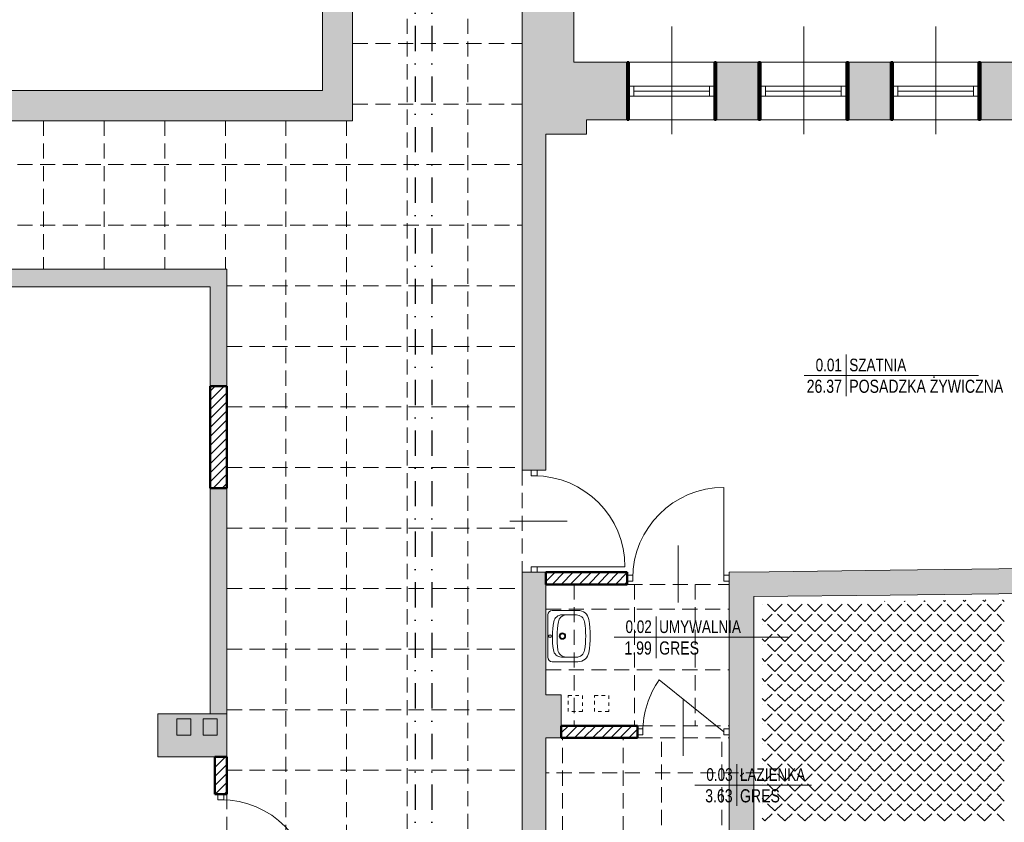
# Model space of a CAD drawing. Header units: millimetres. Extents: x -23540 to 53212, y -37964 to 41185.
# Tile 165 of 203: x 12027 to 13002, y -30398 to -29603. Entities that reach past the tile are written whole.
import ezdxf
from ezdxf.enums import TextEntityAlignment as Align

# ---------------------------------------------------------------- set-up
doc = ezdxf.new("R2010")
doc.units = ezdxf.units.MM
for name, pattern in [('0.5_0.5', [1, 0.5, -0.5]), ('DASHDOT', [1, 0.5, -0.25, 0, -0.25]), ('DASHEDX2', [1.5, 1, -0.5])]:
    doc.linetypes.add(name, pattern=pattern)
doc.layers.get('0').update_dxf_attribs({"lineweight": 18})
for name, color, linetype, lineweight in [('BA_met', 7, 'Continuous', 18), ('Cienka', 7, 'Continuous', 18), ('mm_klimatyzacja', 94, 'Continuous', 50), ('PG_PRZERYWANE_ŚREDNIE', 1, 'DASHEDX2', 18), ('PG_WIDOKOWE_CIENKIE', 1, 'Continuous', 18), ('PG_ŚCIANY_DZIAŁOWE', 3, 'Continuous', 18), ('PG_ŚCIANY_SŁUPY', 4, 'Continuous', 18), ('WYPOSAŻENIE GARAŻU', 253, 'Continuous', 5)]:
    doc.layers.add(name, color=color, linetype=linetype, lineweight=lineweight)
doc.styles.add('ROMANS', font='bikromsw.shx', dxfattribs={"width": 0.8})

# ---------------------------------------------------------------- blocks, each defined once
blk = doc.blocks.new('bikmet')
blk.add_line((0, 1.65), (0, -1.65))
at = {"style": 'ROMANS', "width": 0.8}
blk.add_attdef('NRPOM', text='', height=1, dxfattribs=at).set_placement((-0.333, 0.333), align=Align.RIGHT)
blk.add_attdef('NWAPOM', (0.25, 0.333), '', height=1, dxfattribs=at)
blk.add_attdef('RAREA', text='', height=1.042, dxfattribs=at).set_placement((-0.333, -0.333), align=Align.TOP_RIGHT)
blk.add_attdef('PODLOGA', text='', height=1.042, dxfattribs=at).set_placement((0.25, -0.333), align=Align.TOP_LEFT)
blk = doc.blocks.new('jamb')
blk.add_lwpolyline([(-0.5, -0.5), (-0.5, 0.5), (0.5, 0.5), (0.5, -0.5)], close=True)

msp = doc.modelspace()

# ---------------------------------------------------------------- hatches: boundary and pattern name
at = {"layer": 'PG_ŚCIANY_DZIAŁOWE', "true_color": 0x636466, "transparency": 33554610}
h = msp.add_hatch(color=251, dxfattribs=at)
h.dxf.hatch_style = 1
h.paths.add_polyline_path([(12356.37, -29334.46), (12388.37, -29334.46), (12388.37, -29286.46), (12356.37, -29286.46), (12356.37, -29242.46), (12524.37, -29242.46), (12524.37, -29257.21), (12575.37, -29257.21), (12575.37, -29212.46), (12326.37, -29212.46), (12326.37, -29673.46), (11235.87, -29673.46), (11235.87, -29703.46), (11327.87, -29703.46), (11327.87, -29717.46), (11370.87, -29717.46), (11370.87, -29703.46), (11926.87, -29703.46), (11926.87, -29717.46), (11970.87, -29717.46), (11970.87, -29703.46), (12356.37, -29703.46)])
h = msp.add_hatch(color=251, dxfattribs=at)
h.dxf.hatch_style = 1
h.paths.add_polyline_path([(12531.12, -30145.22), (12536.12, -30145.22), (12536.12, -30150.72), (12531.12, -30150.72)])
h.paths.add_polyline_path([(12524.37, -30049.72), (12547.87, -30049.72), (12547.87, -29716.72), (12587.87, -29716.72), (12587.87, -29702.72), (12628.37, -29702.72), (12628.37, -29645.46), (12575.37, -29645.46), (12575.37, -29516.46), (12524.37, -29516.46)])
h.paths.add_polyline_path([(12547.87, -30150.72), (12536.12, -30150.72), (12536.12, -30145.22), (12531.12, -30145.22), (12531.12, -30150.72), (12524.37, -30150.72), (12524.37, -31104.46), (12719.5, -31104.46), (12719.5, -31144.22), (12739.37, -31144.22), (12739.37, -31327.46), (13024.37, -31327.46), (13024.37, -31312.46), (12754.37, -31312.46), (12754.37, -31104.46), (13142.37, -31104.46), (13142.37, -31327.46), (13181.37, -31327.46), (13181.37, -31330.46), (13311.42, -31330.46), (13350.37, -31330.46), (13387.3, -31300.46), (13192.87, -31300.46), (13192.87, -31079.46), (12547.87, -31079.46), (12547.87, -30518.72), (12729.37, -30518.72), (12729.37, -30497.22), (12547.87, -30497.22), (12547.87, -30314.72), (12562.87, -30314.72), (12562.87, -30272.22), (12547.87, -30272.22)])
h = msp.add_hatch(color=251, dxfattribs=at)
h.dxf.hatch_style = 1
h.paths.add_polyline_path([(12758.37, -29645.46), (12716.37, -29645.46), (12716.37, -29702.72), (12758.37, -29702.72)])
h = msp.add_hatch(color=251, dxfattribs=at)
h.dxf.hatch_style = 1
h.paths.add_polyline_path([(12889.37, -29645.46), (12847.37, -29645.46), (12847.37, -29702.72), (12889.37, -29702.72)])
h = msp.add_hatch(color=251, dxfattribs=at)
h.dxf.hatch_style = 1
h.paths.add_polyline_path([(13018.87, -29645.46), (12978.37, -29645.46), (12978.37, -29702.72), (13018.87, -29702.72)])
h = msp.add_hatch(color=251, dxfattribs=at)
h.dxf.hatch_style = 1
h.paths.add_polyline_path([(11372.37, -29867.96), (12215.37, -29867.96), (12215.37, -29966.46), (12231.87, -29966.46), (12231.87, -29850.46), (11268.87, -29850.46), (11268.87, -29867.96), (11299.37, -29867.96), (11306.37, -30377.96), (11372.37, -30377.96)])
h = msp.add_hatch(color=251, dxfattribs=at)
h.dxf.hatch_style = 1
h.paths.add_polyline_path([(12231.87, -30067.46), (12215.37, -30067.46), (12215.37, -30175.46), (12215.37, -30290.96), (12231.87, -30290.96), (12231.87, -30170.46)])
h = msp.add_hatch(color=251, dxfattribs=at)
h.dxf.hatch_style = 1
h.paths.add_polyline_path([(13192.87, -30145.1), (13192.87, -30137.47), (13141.87, -30137.47), (13141.87, -30145.72), (12888.87, -30148.79), (12768.87, -30150.24), (12729.37, -30150.72), (12729.37, -30497.22), (12729.37, -30518.72), (12753.87, -30518.72), (12753.87, -30174.92), (12888.87, -30173.29), (13192.87, -30169.6)])
h = msp.add_hatch(color=251, dxfattribs=at)
h.dxf.hatch_style = 1
h.paths.add_polyline_path([(12231.87, -30290.96), (12215.37, -30290.96), (12163.37, -30290.96), (12163.37, -30316.46), (12163.37, -30333.46), (12211.87, -30333.46), (12219.87, -30333.46), (12231.87, -30333.46), (12231.87, -30321.46)])

# ---------------------------------------------------------------- linework, layer by layer
at = {"color": 251, "lineweight": 20, "true_color": 0x636466}
for p, q in [((12326.37, -29212.46), (12326.37, -29673.46)), ((12356.37, -29334.46), (12356.37, -29703.46)), ((12524.37, -29516.46), (12524.37, -30049.72)), ((12575.37, -29645.46), (12575.37, -29516.46)), ((12672.59, -29610.07), (12672.59, -29716.88)), ((12803.09, -29610.07), (12803.09, -29716.88)), ((12934.09, -29610.07), (12934.09, -29716.88)), ((12628.37, -29702.72), (12628.37, -29645.46)), ((12716.37, -29702.72), (12716.37, -29645.46)), ((12758.37, -29702.72), (12758.37, -29645.46)), ((12847.37, -29702.72), (12847.37, -29645.46)), ((12889.37, -29702.72), (12889.37, -29645.46)), ((12978.37, -29702.72), (12978.37, -29645.46)), ((11235.87, -29673.46), (12326.37, -29673.46)), ((13115.87, -29702.72), (12587.87, -29702.72)), ((12587.87, -29716.72), (12587.87, -29702.72)), ((12356.37, -29703.46), (11970.87, -29703.46)), ((12547.87, -29716.72), (12587.87, -29716.72)), ((12524.37, -30150.72), (12524.37, -31104.46)), ((12768.87, -30150.24), (12729.37, -30150.72)), ((12768.87, -30150.24), (12888.87, -30148.79)), ((13141.87, -30145.72), (12888.87, -30148.79)), ((13192.87, -30169.6), (12888.87, -30173.29)), ((12888.87, -30173.29), (12753.87, -30174.92)), ((12638.37, -30314.72), (12638.37, -30302.72)), ((12729.37, -30314.72), (12729.37, -30302.72)), ((12163.37, -30333.46), (12219.87, -30333.46))]:
    msp.add_line(p, q, dxfattribs=at)
at = {"color": 251, "true_color": 0x636466}
for p, q in [((12714.87, -29669.09), (12629.87, -29669.09)), ((12629.87, -29669.09), (12629.87, -29679.09)), ((12634.87, -29669.09), (12634.87, -29679.09)), ((12709.87, -29669.09), (12709.87, -29679.09)), ((12714.87, -29669.09), (12714.87, -29679.09)), ((12845.37, -29669.09), (12760.37, -29669.09)), ((12760.37, -29669.09), (12760.37, -29679.09)), ((12765.37, -29669.09), (12765.37, -29679.09)), ((12840.37, -29669.09), (12840.37, -29679.09)), ((12845.37, -29669.09), (12845.37, -29679.09)), ((12976.37, -29669.09), (12891.37, -29669.09)), ((12891.37, -29669.09), (12891.37, -29679.09)), ((12896.37, -29669.09), (12896.37, -29679.09)), ((12971.37, -29669.09), (12971.37, -29679.09)), ((12976.37, -29669.09), (12976.37, -29679.09)), ((12714.87, -29679.09), (12629.87, -29679.09)), ((12709.87, -29674.09), (12634.87, -29674.09)), ((12845.37, -29679.09), (12760.37, -29679.09)), ((12840.37, -29674.09), (12765.37, -29674.09)), ((12976.37, -29679.09), (12891.37, -29679.09)), ((12971.37, -29674.09), (12896.37, -29674.09)), ((12231.87, -29850.46), (11268.87, -29850.46)), ((12231.87, -29966.46), (12231.87, -29850.46)), ((11372.37, -29867.96), (12215.37, -29867.96)), ((12215.37, -29867.96), (12215.37, -29966.46)), ((12215.37, -29966.46), (12231.87, -29966.46)), ((12539.12, -30049.72), (12533.12, -30049.72)), ((12533.12, -30049.72), (12533.12, -30055.22)), ((12539.12, -30055.22), (12539.12, -30049.72)), ((12533.12, -30055.22), (12539.12, -30055.22)), ((12215.37, -30067.46), (12215.37, -30290.96)), ((12215.37, -30067.46), (12231.87, -30067.46)), ((12231.87, -30290.96), (12231.87, -30067.46)), ((12539.12, -30145.22), (12533.12, -30145.22)), ((12533.12, -30145.22), (12533.12, -30150.72)), ((12533.12, -30150.72), (12539.12, -30150.72)), ((12539.12, -30150.72), (12539.12, -30145.22)), ((12628.37, -30153.72), (12628.37, -30159.72)), ((12633.87, -30153.72), (12628.37, -30153.72)), ((12628.37, -30159.72), (12633.87, -30159.72)), ((12633.87, -30159.72), (12633.87, -30153.72)), ((12723.87, -30153.72), (12723.87, -30159.72)), ((12729.37, -30153.72), (12723.87, -30153.72)), ((12723.87, -30159.72), (12729.37, -30159.72)), ((12729.37, -30159.72), (12729.37, -30153.72)), ((12231.87, -30290.96), (12163.37, -30290.96)), ((12163.37, -30290.96), (12163.37, -30333.46)), ((12231.87, -30333.46), (12231.87, -30290.96)), ((12638.37, -30311.72), (12638.37, -30305.72)), ((12638.37, -30305.72), (12643.87, -30305.72)), ((12643.87, -30305.72), (12643.87, -30311.72)), ((12643.87, -30311.72), (12638.37, -30311.72)), ((12219.87, -30333.46), (12231.87, -30333.46)), ((12228.87, -30370.59), (12222.87, -30370.59)), ((12222.87, -30370.59), (12222.87, -30376.09)), ((12228.87, -30376.09), (12228.87, -30370.59)), ((12222.87, -30376.09), (12228.87, -30376.09))]:
    msp.add_line(p, q, dxfattribs=at)
at = {"color": 251, "true_color": 0x636466, "extrusion": (0, 0, -1)}
for p, q in [((12723.87, -30156.72), (12723.87, -30066.72)), ((12568.72, -30100.22), (12512.23, -30100.22)), ((12678.87, -30124.12), (12678.87, -30180.61)), ((12536.12, -30145.22), (12626.12, -30145.22)), ((12723.87, -30308.72), (12660.11, -30257.15)), ((12683.87, -30276.12), (12683.87, -30332.61))]:
    msp.add_line(p, q, dxfattribs=at)
at = {"color": 251, "linetype": 'Continuous', "lineweight": 20, "true_color": 0x636466}
for p, q in [((12883.25, -30179.79), (12883, -30179.55)), ((12883.25, -30179.79), (12883.5, -30179.54)), ((12903, -30179.79), (12902.5, -30179.29)), ((12903, -30179.79), (12903.52, -30179.28)), ((12922.76, -30179.79), (12922, -30179.03)), ((12922.76, -30179.79), (12923.54, -30179.01)), ((12942.52, -30179.79), (12941.5, -30178.78)), ((12942.52, -30179.79), (12943.56, -30178.75)), ((12962.27, -30179.79), (12961, -30178.52)), ((12962.27, -30179.79), (12963.58, -30178.49)), ((12982.03, -30179.79), (12980.5, -30178.26)), ((12982.03, -30179.79), (12983.6, -30178.22)), ((13001.79, -30179.79), (13000, -30178.01)), ((12761.99, -30182.51), (12762.01, -30182.48)), ((12774.59, -30189.67), (12767.4, -30182.48)), ((12774.59, -30189.67), (12781.77, -30182.48)), ((12794.34, -30189.67), (12787.16, -30182.48)), ((12794.34, -30189.67), (12801.53, -30182.48)), ((12814.1, -30189.67), (12806.91, -30182.48)), ((12814.1, -30189.67), (12821.28, -30182.48)), ((12833.86, -30189.67), (12826.67, -30182.48)), ((12833.86, -30189.67), (12841.04, -30182.48)), ((12853.61, -30189.67), (12846.43, -30182.48)), ((12853.61, -30189.67), (12860.8, -30182.48)), ((12873.37, -30189.67), (12866.18, -30182.48)), ((12873.37, -30189.67), (12880.55, -30182.48)), ((12893.13, -30189.67), (12885.94, -30182.48)), ((12893.13, -30189.67), (12900.31, -30182.48)), ((12912.88, -30189.67), (12905.7, -30182.48)), ((12912.88, -30189.67), (12920.07, -30182.48)), ((12932.64, -30189.67), (12925.45, -30182.48)), ((12932.64, -30189.67), (12939.82, -30182.48)), ((12952.39, -30189.67), (12945.21, -30182.48)), ((12952.39, -30189.67), (12959.58, -30182.48)), ((12972.15, -30189.67), (12964.97, -30182.48)), ((12972.15, -30189.67), (12979.34, -30182.48)), ((12991.91, -30189.67), (12984.72, -30182.48)), ((12991.91, -30189.67), (12999.09, -30182.48)), ((12764.71, -30199.55), (12761.99, -30196.83)), ((12764.71, -30199.55), (12771.89, -30192.36)), ((12784.46, -30199.55), (12777.28, -30192.36)), ((12784.46, -30199.55), (12791.65, -30192.36)), ((12804.22, -30199.55), (12797.04, -30192.36)), ((12804.22, -30199.55), (12811.4, -30192.36)), ((12823.98, -30199.55), (12816.79, -30192.36)), ((12823.98, -30199.55), (12831.16, -30192.36)), ((12843.73, -30199.55), (12836.55, -30192.36)), ((12843.73, -30199.55), (12850.92, -30192.36)), ((12863.49, -30199.55), (12856.31, -30192.36)), ((12863.49, -30199.55), (12870.67, -30192.36)), ((12883.25, -30199.55), (12876.06, -30192.36)), ((12883.25, -30199.55), (12890.43, -30192.36)), ((12903, -30199.55), (12895.82, -30192.36)), ((12903, -30199.55), (12910.19, -30192.36)), ((12922.76, -30199.55), (12915.58, -30192.36)), ((12922.76, -30199.55), (12929.94, -30192.36)), ((12942.52, -30199.55), (12935.33, -30192.36)), ((12942.52, -30199.55), (12949.7, -30192.36)), ((12962.27, -30199.55), (12955.09, -30192.36)), ((12962.27, -30199.55), (12969.46, -30192.36)), ((12982.03, -30199.55), (12974.85, -30192.36)), ((12982.03, -30199.55), (12989.21, -30192.36)), ((13001.79, -30199.55), (12994.6, -30192.36)), ((12761.99, -30202.27), (12762.01, -30202.24)), ((12774.59, -30209.42), (12767.4, -30202.24)), ((12774.59, -30209.42), (12781.77, -30202.24)), ((12794.34, -30209.42), (12787.16, -30202.24)), ((12794.34, -30209.42), (12801.53, -30202.24)), ((12814.1, -30209.42), (12806.91, -30202.24)), ((12814.1, -30209.42), (12821.28, -30202.24)), ((12833.86, -30209.42), (12826.67, -30202.24)), ((12833.86, -30209.42), (12841.04, -30202.24)), ((12853.61, -30209.42), (12846.43, -30202.24)), ((12853.61, -30209.42), (12860.8, -30202.24)), ((12873.37, -30209.42), (12866.18, -30202.24)), ((12873.37, -30209.42), (12880.55, -30202.24)), ((12893.13, -30209.42), (12885.94, -30202.24)), ((12893.13, -30209.42), (12900.31, -30202.24)), ((12912.88, -30209.42), (12905.7, -30202.24)), ((12912.88, -30209.42), (12920.07, -30202.24)), ((12932.64, -30209.42), (12925.45, -30202.24)), ((12932.64, -30209.42), (12939.82, -30202.24)), ((12952.39, -30209.42), (12945.21, -30202.24)), ((12952.39, -30209.42), (12959.58, -30202.24)), ((12972.15, -30209.42), (12964.97, -30202.24)), ((12972.15, -30209.42), (12979.34, -30202.24)), ((12991.91, -30209.42), (12984.72, -30202.24)), ((12991.91, -30209.42), (12999.09, -30202.24)), ((12764.71, -30219.3), (12761.99, -30216.58)), ((12764.71, -30219.3), (12771.89, -30212.12)), ((12784.46, -30219.3), (12777.28, -30212.12)), ((12784.46, -30219.3), (12791.65, -30212.12)), ((12804.22, -30219.3), (12797.04, -30212.12)), ((12804.22, -30219.3), (12811.4, -30212.12)), ((12823.98, -30219.3), (12816.79, -30212.12)), ((12823.98, -30219.3), (12831.16, -30212.12)), ((12843.73, -30219.3), (12836.55, -30212.12)), ((12843.73, -30219.3), (12850.92, -30212.12)), ((12863.49, -30219.3), (12856.31, -30212.12)), ((12863.49, -30219.3), (12870.67, -30212.12)), ((12883.25, -30219.3), (12876.06, -30212.12)), ((12883.25, -30219.3), (12890.43, -30212.12)), ((12903, -30219.3), (12895.82, -30212.12)), ((12903, -30219.3), (12910.19, -30212.12)), ((12922.76, -30219.3), (12915.58, -30212.12)), ((12922.76, -30219.3), (12929.94, -30212.12)), ((12942.52, -30219.3), (12935.33, -30212.12)), ((12942.52, -30219.3), (12949.7, -30212.12)), ((12962.27, -30219.3), (12955.09, -30212.12)), ((12962.27, -30219.3), (12969.46, -30212.12)), ((12982.03, -30219.3), (12974.85, -30212.12)), ((12982.03, -30219.3), (12989.21, -30212.12)), ((13001.79, -30219.3), (12994.6, -30212.12)), ((12761.99, -30222.02), (12762.01, -30222)), ((12774.59, -30229.18), (12767.4, -30222)), ((12774.59, -30229.18), (12781.77, -30222)), ((12794.34, -30229.18), (12787.16, -30222)), ((12794.34, -30229.18), (12801.53, -30222)), ((12814.1, -30229.18), (12806.91, -30222)), ((12814.1, -30229.18), (12821.28, -30222)), ((12833.86, -30229.18), (12826.67, -30222)), ((12833.86, -30229.18), (12841.04, -30222)), ((12853.61, -30229.18), (12846.43, -30222)), ((12853.61, -30229.18), (12860.8, -30222)), ((12873.37, -30229.18), (12866.18, -30222)), ((12873.37, -30229.18), (12880.55, -30222)), ((12893.13, -30229.18), (12885.94, -30222)), ((12893.13, -30229.18), (12900.31, -30222)), ((12912.88, -30229.18), (12905.7, -30222)), ((12912.88, -30229.18), (12920.07, -30222)), ((12932.64, -30229.18), (12925.45, -30222)), ((12932.64, -30229.18), (12939.82, -30222)), ((12952.39, -30229.18), (12945.21, -30222)), ((12952.39, -30229.18), (12959.58, -30222)), ((12972.15, -30229.18), (12964.97, -30222)), ((12972.15, -30229.18), (12979.34, -30222)), ((12991.91, -30229.18), (12984.72, -30222)), ((12991.91, -30229.18), (12999.09, -30222)), ((12764.71, -30239.06), (12761.99, -30236.34)), ((12764.71, -30239.06), (12771.89, -30231.88)), ((12784.46, -30239.06), (12777.28, -30231.88)), ((12784.46, -30239.06), (12791.65, -30231.88)), ((12804.22, -30239.06), (12797.04, -30231.88)), ((12804.22, -30239.06), (12811.4, -30231.88)), ((12823.98, -30239.06), (12816.79, -30231.88)), ((12823.98, -30239.06), (12831.16, -30231.88)), ((12843.73, -30239.06), (12836.55, -30231.88)), ((12843.73, -30239.06), (12850.92, -30231.88)), ((12863.49, -30239.06), (12856.31, -30231.88)), ((12863.49, -30239.06), (12870.67, -30231.88)), ((12883.25, -30239.06), (12876.06, -30231.88)), ((12883.25, -30239.06), (12890.43, -30231.88)), ((12903, -30239.06), (12895.82, -30231.88)), ((12903, -30239.06), (12910.19, -30231.88)), ((12922.76, -30239.06), (12915.58, -30231.88)), ((12922.76, -30239.06), (12929.94, -30231.88)), ((12942.52, -30239.06), (12935.33, -30231.88)), ((12942.52, -30239.06), (12949.7, -30231.88)), ((12962.27, -30239.06), (12955.09, -30231.88)), ((12962.27, -30239.06), (12969.46, -30231.88)), ((12982.03, -30239.06), (12974.85, -30231.88)), ((12982.03, -30239.06), (12989.21, -30231.88)), ((13001.79, -30239.06), (12994.6, -30231.88)), ((12761.99, -30241.78), (12762.01, -30241.75)), ((12774.59, -30248.94), (12767.4, -30241.75)), ((12774.59, -30248.94), (12781.77, -30241.75)), ((12794.34, -30248.94), (12787.16, -30241.75)), ((12794.34, -30248.94), (12801.53, -30241.75)), ((12814.1, -30248.94), (12806.91, -30241.75)), ((12814.1, -30248.94), (12821.28, -30241.75)), ((12833.86, -30248.94), (12826.67, -30241.75)), ((12833.86, -30248.94), (12841.04, -30241.75)), ((12853.61, -30248.94), (12846.43, -30241.75)), ((12853.61, -30248.94), (12860.8, -30241.75)), ((12873.37, -30248.94), (12866.18, -30241.75)), ((12873.37, -30248.94), (12880.55, -30241.75)), ((12893.13, -30248.94), (12885.94, -30241.75)), ((12893.13, -30248.94), (12900.31, -30241.75)), ((12912.88, -30248.94), (12905.7, -30241.75)), ((12912.88, -30248.94), (12920.07, -30241.75)), ((12932.64, -30248.94), (12925.45, -30241.75)), ((12932.64, -30248.94), (12939.82, -30241.75)), ((12952.39, -30248.94), (12945.21, -30241.75)), ((12952.39, -30248.94), (12959.58, -30241.75)), ((12972.15, -30248.94), (12964.97, -30241.75)), ((12972.15, -30248.94), (12979.34, -30241.75)), ((12991.91, -30248.94), (12984.72, -30241.75)), ((12991.91, -30248.94), (12999.09, -30241.75)), ((12764.71, -30258.82), (12761.99, -30256.1)), ((12764.71, -30258.82), (12771.89, -30251.63)), ((12784.46, -30258.82), (12777.28, -30251.63)), ((12784.46, -30258.82), (12791.65, -30251.63)), ((12804.22, -30258.82), (12797.04, -30251.63)), ((12804.22, -30258.82), (12811.4, -30251.63)), ((12823.98, -30258.82), (12816.79, -30251.63)), ((12823.98, -30258.82), (12831.16, -30251.63)), ((12843.73, -30258.82), (12836.55, -30251.63)), ((12843.73, -30258.82), (12850.92, -30251.63)), ((12863.49, -30258.82), (12856.31, -30251.63)), ((12863.49, -30258.82), (12870.67, -30251.63)), ((12883.25, -30258.82), (12876.06, -30251.63)), ((12883.25, -30258.82), (12890.43, -30251.63)), ((12903, -30258.82), (12895.82, -30251.63)), ((12903, -30258.82), (12910.19, -30251.63)), ((12922.76, -30258.82), (12915.58, -30251.63)), ((12922.76, -30258.82), (12929.94, -30251.63)), ((12942.52, -30258.82), (12935.33, -30251.63)), ((12942.52, -30258.82), (12949.7, -30251.63)), ((12962.27, -30258.82), (12955.09, -30251.63)), ((12962.27, -30258.82), (12969.46, -30251.63)), ((12982.03, -30258.82), (12974.85, -30251.63)), ((12982.03, -30258.82), (12989.21, -30251.63)), ((13001.79, -30258.82), (12994.6, -30251.63)), ((12761.99, -30261.54), (12762.01, -30261.51)), ((12774.59, -30268.69), (12767.4, -30261.51)), ((12774.59, -30268.69), (12781.77, -30261.51)), ((12794.34, -30268.69), (12787.16, -30261.51)), ((12794.34, -30268.69), (12801.53, -30261.51)), ((12814.1, -30268.69), (12806.91, -30261.51)), ((12814.1, -30268.69), (12821.28, -30261.51)), ((12833.86, -30268.69), (12826.67, -30261.51)), ((12833.86, -30268.69), (12841.04, -30261.51)), ((12853.61, -30268.69), (12846.43, -30261.51)), ((12853.61, -30268.69), (12860.8, -30261.51)), ((12873.37, -30268.69), (12866.18, -30261.51)), ((12873.37, -30268.69), (12880.55, -30261.51)), ((12893.13, -30268.69), (12885.94, -30261.51)), ((12893.13, -30268.69), (12900.31, -30261.51)), ((12912.88, -30268.69), (12905.7, -30261.51)), ((12912.88, -30268.69), (12920.07, -30261.51)), ((12932.64, -30268.69), (12925.45, -30261.51)), ((12932.64, -30268.69), (12939.82, -30261.51)), ((12952.39, -30268.69), (12945.21, -30261.51)), ((12952.39, -30268.69), (12959.58, -30261.51)), ((12972.15, -30268.69), (12964.97, -30261.51)), ((12972.15, -30268.69), (12979.34, -30261.51)), ((12991.91, -30268.69), (12984.72, -30261.51)), ((12991.91, -30268.69), (12999.09, -30261.51)), ((12764.71, -30278.57), (12761.99, -30275.85)), ((12764.71, -30278.57), (12771.89, -30271.39)), ((12784.46, -30278.57), (12777.28, -30271.39)), ((12784.46, -30278.57), (12791.65, -30271.39)), ((12804.22, -30278.57), (12797.04, -30271.39)), ((12804.22, -30278.57), (12811.4, -30271.39)), ((12823.98, -30278.57), (12816.79, -30271.39)), ((12823.98, -30278.57), (12831.16, -30271.39)), ((12843.73, -30278.57), (12836.55, -30271.39)), ((12843.73, -30278.57), (12850.92, -30271.39)), ((12863.49, -30278.57), (12856.31, -30271.39)), ((12863.49, -30278.57), (12870.67, -30271.39)), ((12883.25, -30278.57), (12876.06, -30271.39)), ((12883.25, -30278.57), (12890.43, -30271.39)), ((12903, -30278.57), (12895.82, -30271.39)), ((12903, -30278.57), (12910.19, -30271.39)), ((12922.76, -30278.57), (12915.58, -30271.39)), ((12922.76, -30278.57), (12929.94, -30271.39)), ((12942.52, -30278.57), (12935.33, -30271.39)), ((12942.52, -30278.57), (12949.7, -30271.39)), ((12962.27, -30278.57), (12955.09, -30271.39)), ((12962.27, -30278.57), (12969.46, -30271.39)), ((12982.03, -30278.57), (12974.85, -30271.39)), ((12982.03, -30278.57), (12989.21, -30271.39)), ((13001.79, -30278.57), (12994.6, -30271.39)), ((12761.99, -30281.29), (12762.01, -30281.27)), ((12774.59, -30288.45), (12767.4, -30281.27)), ((12774.59, -30288.45), (12781.77, -30281.27)), ((12794.34, -30288.45), (12787.16, -30281.27)), ((12794.34, -30288.45), (12801.53, -30281.27)), ((12814.1, -30288.45), (12806.91, -30281.27)), ((12814.1, -30288.45), (12821.28, -30281.27)), ((12833.86, -30288.45), (12826.67, -30281.27)), ((12833.86, -30288.45), (12841.04, -30281.27)), ((12853.61, -30288.45), (12846.43, -30281.27)), ((12853.61, -30288.45), (12860.8, -30281.27)), ((12873.37, -30288.45), (12866.18, -30281.27)), ((12873.37, -30288.45), (12880.55, -30281.27)), ((12893.13, -30288.45), (12885.94, -30281.27)), ((12893.13, -30288.45), (12900.31, -30281.27)), ((12912.88, -30288.45), (12905.7, -30281.27)), ((12912.88, -30288.45), (12920.07, -30281.27)), ((12932.64, -30288.45), (12925.45, -30281.27)), ((12932.64, -30288.45), (12939.82, -30281.27)), ((12952.39, -30288.45), (12945.21, -30281.27)), ((12952.39, -30288.45), (12959.58, -30281.27)), ((12972.15, -30288.45), (12964.97, -30281.27)), ((12972.15, -30288.45), (12979.34, -30281.27)), ((12991.91, -30288.45), (12984.72, -30281.27)), ((12991.91, -30288.45), (12999.09, -30281.27)), ((12764.71, -30298.33), (12761.99, -30295.61)), ((12764.71, -30298.33), (12771.89, -30291.15)), ((12784.46, -30298.33), (12777.28, -30291.15)), ((12784.46, -30298.33), (12791.65, -30291.15)), ((12804.22, -30298.33), (12797.04, -30291.15)), ((12804.22, -30298.33), (12811.4, -30291.15)), ((12823.98, -30298.33), (12816.79, -30291.15)), ((12823.98, -30298.33), (12831.16, -30291.15)), ((12843.73, -30298.33), (12836.55, -30291.15)), ((12843.73, -30298.33), (12850.92, -30291.15)), ((12863.49, -30298.33), (12856.31, -30291.15)), ((12863.49, -30298.33), (12870.67, -30291.15)), ((12883.25, -30298.33), (12876.06, -30291.15)), ((12883.25, -30298.33), (12890.43, -30291.15)), ((12903, -30298.33), (12895.82, -30291.15)), ((12903, -30298.33), (12910.19, -30291.15)), ((12922.76, -30298.33), (12915.58, -30291.15)), ((12922.76, -30298.33), (12929.94, -30291.15)), ((12942.52, -30298.33), (12935.33, -30291.15)), ((12942.52, -30298.33), (12949.7, -30291.15)), ((12962.27, -30298.33), (12955.09, -30291.15)), ((12962.27, -30298.33), (12969.46, -30291.15)), ((12982.03, -30298.33), (12974.85, -30291.15)), ((12982.03, -30298.33), (12989.21, -30291.15)), ((13001.79, -30298.33), (12994.6, -30291.15)), ((12761.99, -30301.05), (12762.01, -30301.02)), ((12774.59, -30308.21), (12767.4, -30301.02)), ((12774.59, -30308.21), (12781.77, -30301.02)), ((12794.34, -30308.21), (12787.16, -30301.02)), ((12794.34, -30308.21), (12801.53, -30301.02)), ((12814.1, -30308.21), (12806.91, -30301.02)), ((12814.1, -30308.21), (12821.28, -30301.02)), ((12833.86, -30308.21), (12826.67, -30301.02)), ((12833.86, -30308.21), (12841.04, -30301.02)), ((12853.61, -30308.21), (12846.43, -30301.02)), ((12853.61, -30308.21), (12860.8, -30301.02)), ((12873.37, -30308.21), (12866.18, -30301.02)), ((12873.37, -30308.21), (12880.55, -30301.02)), ((12893.13, -30308.21), (12885.94, -30301.02)), ((12893.13, -30308.21), (12900.31, -30301.02)), ((12912.88, -30308.21), (12905.7, -30301.02)), ((12912.88, -30308.21), (12920.07, -30301.02)), ((12932.64, -30308.21), (12925.45, -30301.02)), ((12932.64, -30308.21), (12939.82, -30301.02)), ((12952.39, -30308.21), (12945.21, -30301.02)), ((12952.39, -30308.21), (12959.58, -30301.02)), ((12972.15, -30308.21), (12964.97, -30301.02)), ((12972.15, -30308.21), (12979.34, -30301.02)), ((12991.91, -30308.21), (12984.72, -30301.02)), ((12991.91, -30308.21), (12999.09, -30301.02)), ((12764.71, -30318.09), (12761.99, -30315.37)), ((12764.71, -30318.09), (12771.89, -30310.9)), ((12784.46, -30318.09), (12777.28, -30310.9)), ((12784.46, -30318.09), (12791.65, -30310.9)), ((12804.22, -30318.09), (12797.04, -30310.9)), ((12804.22, -30318.09), (12811.4, -30310.9)), ((12823.98, -30318.09), (12816.79, -30310.9)), ((12823.98, -30318.09), (12831.16, -30310.9)), ((12843.73, -30318.09), (12836.55, -30310.9)), ((12843.73, -30318.09), (12850.92, -30310.9)), ((12863.49, -30318.09), (12856.31, -30310.9)), ((12863.49, -30318.09), (12870.67, -30310.9)), ((12883.25, -30318.09), (12876.06, -30310.9)), ((12883.25, -30318.09), (12890.43, -30310.9)), ((12903, -30318.09), (12895.82, -30310.9)), ((12903, -30318.09), (12910.19, -30310.9)), ((12922.76, -30318.09), (12915.58, -30310.9)), ((12922.76, -30318.09), (12929.94, -30310.9)), ((12942.52, -30318.09), (12935.33, -30310.9)), ((12942.52, -30318.09), (12949.7, -30310.9)), ((12962.27, -30318.09), (12955.09, -30310.9)), ((12962.27, -30318.09), (12969.46, -30310.9)), ((12982.03, -30318.09), (12974.85, -30310.9)), ((12982.03, -30318.09), (12989.21, -30310.9)), ((13001.79, -30318.09), (12994.6, -30310.9)), ((12761.99, -30320.8), (12762.01, -30320.78)), ((12774.59, -30327.96), (12767.4, -30320.78)), ((12774.59, -30327.96), (12781.77, -30320.78)), ((12794.34, -30327.96), (12787.16, -30320.78)), ((12794.34, -30327.96), (12801.53, -30320.78)), ((12814.1, -30327.96), (12806.91, -30320.78)), ((12814.1, -30327.96), (12821.28, -30320.78)), ((12833.86, -30327.96), (12826.67, -30320.78)), ((12833.86, -30327.96), (12841.04, -30320.78)), ((12853.61, -30327.96), (12846.43, -30320.78)), ((12853.61, -30327.96), (12860.8, -30320.78)), ((12873.37, -30327.96), (12866.18, -30320.78)), ((12873.37, -30327.96), (12880.55, -30320.78)), ((12893.13, -30327.96), (12885.94, -30320.78)), ((12893.13, -30327.96), (12900.31, -30320.78)), ((12912.88, -30327.96), (12905.7, -30320.78)), ((12912.88, -30327.96), (12920.07, -30320.78)), ((12932.64, -30327.96), (12925.45, -30320.78)), ((12932.64, -30327.96), (12939.82, -30320.78)), ((12952.39, -30327.96), (12945.21, -30320.78)), ((12952.39, -30327.96), (12959.58, -30320.78)), ((12972.15, -30327.96), (12964.97, -30320.78)), ((12972.15, -30327.96), (12979.34, -30320.78)), ((12991.91, -30327.96), (12984.72, -30320.78)), ((12991.91, -30327.96), (12999.09, -30320.78)), ((12764.71, -30337.84), (12761.99, -30335.12)), ((12764.71, -30337.84), (12771.89, -30330.66)), ((12784.46, -30337.84), (12777.28, -30330.66)), ((12784.46, -30337.84), (12791.65, -30330.66)), ((12804.22, -30337.84), (12797.04, -30330.66)), ((12804.22, -30337.84), (12811.4, -30330.66)), ((12823.98, -30337.84), (12816.79, -30330.66)), ((12823.98, -30337.84), (12831.16, -30330.66)), ((12843.73, -30337.84), (12836.55, -30330.66)), ((12843.73, -30337.84), (12850.92, -30330.66)), ((12863.49, -30337.84), (12856.31, -30330.66)), ((12863.49, -30337.84), (12870.67, -30330.66)), ((12883.25, -30337.84), (12876.06, -30330.66)), ((12883.25, -30337.84), (12890.43, -30330.66)), ((12903, -30337.84), (12895.82, -30330.66)), ((12903, -30337.84), (12910.19, -30330.66)), ((12922.76, -30337.84), (12915.58, -30330.66)), ((12922.76, -30337.84), (12929.94, -30330.66)), ((12942.52, -30337.84), (12935.33, -30330.66)), ((12942.52, -30337.84), (12949.7, -30330.66)), ((12962.27, -30337.84), (12955.09, -30330.66)), ((12962.27, -30337.84), (12969.46, -30330.66)), ((12982.03, -30337.84), (12974.85, -30330.66)), ((12982.03, -30337.84), (12989.21, -30330.66)), ((13001.79, -30337.84), (12994.6, -30330.66)), ((12761.99, -30340.56), (12762.01, -30340.54)), ((12774.59, -30347.72), (12767.4, -30340.54)), ((12774.59, -30347.72), (12781.77, -30340.54)), ((12794.34, -30347.72), (12787.16, -30340.54)), ((12794.34, -30347.72), (12801.53, -30340.54)), ((12814.1, -30347.72), (12806.91, -30340.54)), ((12814.1, -30347.72), (12821.28, -30340.54)), ((12833.86, -30347.72), (12826.67, -30340.54)), ((12833.86, -30347.72), (12841.04, -30340.54)), ((12853.61, -30347.72), (12846.43, -30340.54)), ((12853.61, -30347.72), (12860.8, -30340.54)), ((12873.37, -30347.72), (12866.18, -30340.54)), ((12873.37, -30347.72), (12880.55, -30340.54)), ((12893.13, -30347.72), (12885.94, -30340.54)), ((12893.13, -30347.72), (12900.31, -30340.54)), ((12912.88, -30347.72), (12905.7, -30340.54)), ((12912.88, -30347.72), (12920.07, -30340.54)), ((12932.64, -30347.72), (12925.45, -30340.54)), ((12932.64, -30347.72), (12939.82, -30340.54)), ((12952.39, -30347.72), (12945.21, -30340.54)), ((12952.39, -30347.72), (12959.58, -30340.54)), ((12972.15, -30347.72), (12964.97, -30340.54)), ((12972.15, -30347.72), (12979.34, -30340.54)), ((12991.91, -30347.72), (12984.72, -30340.54)), ((12991.91, -30347.72), (12999.09, -30340.54)), ((12764.71, -30357.6), (12761.99, -30354.88)), ((12764.71, -30357.6), (12771.89, -30350.41)), ((12784.46, -30357.6), (12777.28, -30350.41)), ((12784.46, -30357.6), (12791.65, -30350.41)), ((12804.22, -30357.6), (12797.04, -30350.41)), ((12804.22, -30357.6), (12811.4, -30350.41)), ((12823.98, -30357.6), (12816.79, -30350.41)), ((12823.98, -30357.6), (12831.16, -30350.41)), ((12843.73, -30357.6), (12836.55, -30350.41)), ((12843.73, -30357.6), (12850.92, -30350.41)), ((12863.49, -30357.6), (12856.31, -30350.41)), ((12863.49, -30357.6), (12870.67, -30350.41)), ((12883.25, -30357.6), (12876.06, -30350.41)), ((12883.25, -30357.6), (12890.43, -30350.41)), ((12903, -30357.6), (12895.82, -30350.41)), ((12903, -30357.6), (12910.19, -30350.41)), ((12922.76, -30357.6), (12915.58, -30350.41)), ((12922.76, -30357.6), (12929.94, -30350.41)), ((12942.52, -30357.6), (12935.33, -30350.41)), ((12942.52, -30357.6), (12949.7, -30350.41)), ((12962.27, -30357.6), (12955.09, -30350.41)), ((12962.27, -30357.6), (12969.46, -30350.41)), ((12982.03, -30357.6), (12974.85, -30350.41)), ((12982.03, -30357.6), (12989.21, -30350.41)), ((13001.79, -30357.6), (12994.6, -30350.41)), ((12761.99, -30360.32), (12762.01, -30360.29)), ((12774.59, -30367.48), (12767.4, -30360.29)), ((12774.59, -30367.48), (12781.77, -30360.29)), ((12794.34, -30367.48), (12787.16, -30360.29)), ((12794.34, -30367.48), (12801.53, -30360.29)), ((12814.1, -30367.48), (12806.91, -30360.29)), ((12814.1, -30367.48), (12821.28, -30360.29)), ((12833.86, -30367.48), (12826.67, -30360.29)), ((12833.86, -30367.48), (12841.04, -30360.29)), ((12853.61, -30367.48), (12846.43, -30360.29)), ((12853.61, -30367.48), (12860.8, -30360.29)), ((12873.37, -30367.48), (12866.18, -30360.29)), ((12873.37, -30367.48), (12880.55, -30360.29)), ((12893.13, -30367.48), (12885.94, -30360.29)), ((12893.13, -30367.48), (12900.31, -30360.29)), ((12912.88, -30367.48), (12905.7, -30360.29)), ((12912.88, -30367.48), (12920.07, -30360.29)), ((12932.64, -30367.48), (12925.45, -30360.29)), ((12932.64, -30367.48), (12939.82, -30360.29)), ((12952.39, -30367.48), (12945.21, -30360.29)), ((12952.39, -30367.48), (12959.58, -30360.29)), ((12972.15, -30367.48), (12964.97, -30360.29)), ((12972.15, -30367.48), (12979.34, -30360.29)), ((12991.91, -30367.48), (12984.72, -30360.29)), ((12991.91, -30367.48), (12999.09, -30360.29)), ((12764.71, -30377.36), (12761.99, -30374.64)), ((12764.71, -30377.36), (12771.89, -30370.17)), ((12784.46, -30377.36), (12777.28, -30370.17)), ((12784.46, -30377.36), (12791.65, -30370.17)), ((12804.22, -30377.36), (12797.04, -30370.17)), ((12804.22, -30377.36), (12811.4, -30370.17)), ((12823.98, -30377.36), (12816.79, -30370.17)), ((12823.98, -30377.36), (12831.16, -30370.17)), ((12843.73, -30377.36), (12836.55, -30370.17)), ((12843.73, -30377.36), (12850.92, -30370.17)), ((12863.49, -30377.36), (12856.31, -30370.17)), ((12863.49, -30377.36), (12870.67, -30370.17)), ((12883.25, -30377.36), (12876.06, -30370.17)), ((12883.25, -30377.36), (12890.43, -30370.17)), ((12903, -30377.36), (12895.82, -30370.17)), ((12903, -30377.36), (12910.19, -30370.17)), ((12922.76, -30377.36), (12915.58, -30370.17)), ((12922.76, -30377.36), (12929.94, -30370.17)), ((12942.52, -30377.36), (12935.33, -30370.17)), ((12942.52, -30377.36), (12949.7, -30370.17)), ((12962.27, -30377.36), (12955.09, -30370.17)), ((12962.27, -30377.36), (12969.46, -30370.17)), ((12982.03, -30377.36), (12974.85, -30370.17)), ((12982.03, -30377.36), (12989.21, -30370.17)), ((13001.79, -30377.36), (12994.6, -30370.17)), ((12761.99, -30380.07), (12762.01, -30380.05)), ((12774.59, -30387.23), (12767.4, -30380.05)), ((12774.59, -30387.23), (12781.77, -30380.05)), ((12794.34, -30387.23), (12787.16, -30380.05)), ((12794.34, -30387.23), (12801.53, -30380.05)), ((12814.1, -30387.23), (12806.91, -30380.05)), ((12814.1, -30387.23), (12821.28, -30380.05)), ((12833.86, -30387.23), (12826.67, -30380.05)), ((12833.86, -30387.23), (12841.04, -30380.05)), ((12853.61, -30387.23), (12846.43, -30380.05)), ((12853.61, -30387.23), (12860.8, -30380.05)), ((12873.37, -30387.23), (12866.18, -30380.05)), ((12873.37, -30387.23), (12880.55, -30380.05)), ((12893.13, -30387.23), (12885.94, -30380.05)), ((12893.13, -30387.23), (12900.31, -30380.05)), ((12912.88, -30387.23), (12905.7, -30380.05)), ((12912.88, -30387.23), (12920.07, -30380.05)), ((12932.64, -30387.23), (12925.45, -30380.05)), ((12932.64, -30387.23), (12939.82, -30380.05)), ((12952.39, -30387.23), (12945.21, -30380.05)), ((12952.39, -30387.23), (12959.58, -30380.05)), ((12972.15, -30387.23), (12964.97, -30380.05)), ((12972.15, -30387.23), (12979.34, -30380.05)), ((12991.91, -30387.23), (12984.72, -30380.05)), ((12991.91, -30387.23), (12999.09, -30380.05)), ((12764.71, -30397.11), (12761.99, -30394.39)), ((12764.71, -30397.11), (12771.89, -30389.93)), ((12784.46, -30397.11), (12777.28, -30389.93)), ((12784.46, -30397.11), (12791.65, -30389.93)), ((12804.22, -30397.11), (12797.04, -30389.93)), ((12804.22, -30397.11), (12811.4, -30389.93)), ((12823.98, -30397.11), (12816.79, -30389.93)), ((12823.98, -30397.11), (12831.16, -30389.93)), ((12843.73, -30397.11), (12836.55, -30389.93)), ((12843.73, -30397.11), (12850.92, -30389.93)), ((12863.49, -30397.11), (12856.31, -30389.93)), ((12863.49, -30397.11), (12870.67, -30389.93)), ((12883.25, -30397.11), (12876.06, -30389.93)), ((12883.25, -30397.11), (12890.43, -30389.93)), ((12903, -30397.11), (12895.82, -30389.93)), ((12903, -30397.11), (12910.19, -30389.93)), ((12922.76, -30397.11), (12915.58, -30389.93)), ((12922.76, -30397.11), (12929.94, -30389.93)), ((12942.52, -30397.11), (12935.33, -30389.93)), ((12942.52, -30397.11), (12949.7, -30389.93)), ((12962.27, -30397.11), (12955.09, -30389.93)), ((12962.27, -30397.11), (12969.46, -30389.93)), ((12982.03, -30397.11), (12974.85, -30389.93)), ((12982.03, -30397.11), (12989.21, -30389.93)), ((13001.79, -30397.11), (12994.6, -30389.93))]:
    msp.add_line(p, q, dxfattribs=at)
at = {"color": 251, "true_color": 0x636466, "extrusion": (0, 0, -1)}
for centre, start, end in [((-12536.12, -30145.22), 90, 180), ((-12723.87, -30156.72), 0, 90), ((-12733.87, -30308.72), 0, 34.95948), ((-12225.87, -30466.09), 90, 180)]:
    msp.add_arc(centre, 90, start, end, dxfattribs=at)
at = {"layer": 'BA_met', "color": 251, "true_color": 0x636466}
for p, q in [((12803.7, -29955.8), (12976.13, -29955.8)), ((12615.41, -30215.1), (12787.83, -30215.1)), ((12695.45, -30361.54), (12810.91, -30361.54))]:
    msp.add_line(p, q, dxfattribs=at)
at = {"layer": 'Cienka', "color": 251, "true_color": 0x636466}
for p, q in [((12547.87, -30049.72), (12524.37, -30049.72)), ((12547.87, -30150.72), (12524.37, -30150.72)), ((12729.37, -30150.72), (12729.37, -30162.72)), ((12547.87, -30162.72), (12547.87, -30272.22)), ((12729.37, -30272.22), (12729.37, -30284.22))]:
    msp.add_line(p, q, dxfattribs=at)
at = {"layer": 'mm_klimatyzacja', "linetype": 'DASHDOT', "lineweight": 30, "ltscale": 50}
for p, q in [((12418.36, -29258.76), (12418.36, -31777.62)), ((12434.72, -29258.76), (12434.72, -31767.62))]:
    msp.add_line(p, q, dxfattribs=at)
at = {"layer": 'PG_PRZERYWANE_ŚREDNIE', "color": 251, "lineweight": 15, "ltscale": 15, "true_color": 0x636466}
for p, q in [((12410.37, -29242.46), (12410.37, -31872.46)), ((12470.37, -29242.46), (12470.37, -31872.46)), ((12356.37, -29626.96), (12524.37, -29626.96)), ((12356.37, -29686.96), (12524.37, -29686.96)), ((12050.37, -29703.46), (12050.37, -29850.46)), ((12110.37, -29703.46), (12110.37, -29850.46)), ((12170.37, -29703.46), (12170.37, -29850.46)), ((12230.37, -29703.46), (12230.37, -29850.46)), ((12290.37, -29703.46), (12290.37, -30482.46)), ((12350.37, -29703.46), (12350.37, -30482.46)), ((11101.87, -29746.96), (12524.37, -29746.96)), ((11101.87, -29806.96), (12524.37, -29806.96)), ((12231.87, -29866.96), (12524.37, -29866.96)), ((12231.87, -29926.96), (12524.37, -29926.96)), ((12231.87, -29966.46), (12231.87, -30067.46)), ((12231.87, -29986.96), (12524.37, -29986.96)), ((12231.87, -30046.96), (12524.37, -30046.96)), ((12524.37, -30049.72), (12524.37, -30150.72)), ((12231.87, -30106.96), (12524.37, -30106.96)), ((12231.87, -30166.96), (12524.37, -30166.96)), ((12575.67, -30162.72), (12575.67, -30302.72)), ((12628.37, -30162.72), (12729.37, -30162.72)), ((12635.67, -30162.72), (12635.67, -30302.72)), ((12695.67, -30162.72), (12695.67, -30302.72)), ((12547.87, -30187.47), (12729.37, -30187.47)), ((12231.87, -30226.96), (12524.37, -30226.96)), ((12547.87, -30247.47), (12729.37, -30247.47)), ((12231.87, -30286.96), (12524.37, -30286.96)), ((12638.37, -30302.72), (12729.37, -30302.72)), ((12564.37, -30497.22), (12564.37, -30315.72)), ((12624.37, -30497.22), (12624.37, -30315.72)), ((12638.37, -30314.72), (12729.37, -30314.72)), ((12662.13, -30468.7), (12662.13, -30315.72)), ((12722.13, -30468.7), (12722.13, -30315.72)), ((12231.87, -30346.96), (12524.37, -30346.96)), ((12640.87, -30349.42), (12547.87, -30349.42)), ((12760.87, -30349.42), (12648.87, -30349.42)), ((12231.87, -30370.59), (12231.87, -30471.59)), ((12231.87, -30370.59), (12231.87, -30471.59))]:
    msp.add_line(p, q, dxfattribs=at)
at = {"layer": 'PG_WIDOKOWE_CIENKIE', "color": 251, "lineweight": 50, "true_color": 0x636466}
for p, q in [((12629.87, -29645.46), (12628.37, -29645.46)), ((12628.37, -29645.46), (12628.37, -29702.72)), ((12629.87, -29702.72), (12629.87, -29645.46)), ((12716.37, -29645.46), (12714.87, -29645.46)), ((12714.87, -29645.46), (12714.87, -29702.72)), ((12716.37, -29702.72), (12716.37, -29645.46)), ((12760.37, -29645.46), (12758.37, -29645.46)), ((12758.37, -29645.46), (12758.37, -29702.72)), ((12760.37, -29702.72), (12760.37, -29645.46)), ((12847.37, -29645.46), (12845.37, -29645.46)), ((12845.37, -29645.46), (12845.37, -29702.72)), ((12847.37, -29702.72), (12847.37, -29645.46)), ((12891.37, -29645.46), (12889.37, -29645.46)), ((12889.37, -29645.46), (12889.37, -29702.72)), ((12891.37, -29702.72), (12891.37, -29645.46)), ((12978.37, -29645.46), (12976.37, -29645.46)), ((12976.37, -29645.46), (12976.37, -29702.72)), ((12978.37, -29702.72), (12978.37, -29645.46)), ((12628.37, -29702.72), (12629.87, -29702.72)), ((12714.87, -29702.72), (12716.37, -29702.72)), ((12758.37, -29702.72), (12760.37, -29702.72)), ((12845.37, -29702.72), (12847.37, -29702.72)), ((12889.37, -29702.72), (12891.37, -29702.72)), ((12976.37, -29702.72), (12978.37, -29702.72)), ((12215.37, -29966.46), (12231.87, -29966.46)), ((12215.37, -30067.46), (12215.37, -29966.46)), ((12231.87, -29966.46), (12231.87, -30067.46)), ((12231.87, -30067.46), (12215.37, -30067.46)), ((12628.37, -30150.72), (12547.87, -30150.72)), ((12547.87, -30150.72), (12547.87, -30150.72)), ((12547.87, -30150.72), (12628.37, -30150.72)), ((12547.87, -30150.72), (12628.37, -30150.72)), ((12547.87, -30162.72), (12547.87, -30150.72)), ((12628.37, -30162.72), (12628.37, -30150.72)), ((12628.37, -30150.72), (12628.37, -30150.72)), ((12628.37, -30150.72), (12628.37, -30162.72)), ((12628.37, -30162.72), (12547.87, -30162.72)), ((12547.87, -30162.72), (12547.87, -30162.72)), ((12547.87, -30162.72), (12628.37, -30162.72)), ((12628.37, -30162.72), (12547.87, -30162.72)), ((12628.37, -30162.72), (12628.37, -30162.72)), ((12562.87, -30302.72), (12638.37, -30302.72)), ((12562.87, -30314.72), (12562.87, -30302.72)), ((12638.37, -30302.72), (12638.37, -30314.72)), ((12638.37, -30302.72), (12638.37, -30314.72)), ((12562.87, -30314.72), (12638.37, -30314.72)), ((12638.37, -30314.72), (12562.87, -30314.72)), ((12219.87, -30333.46), (12219.87, -30370.59)), ((12219.87, -30370.59), (12219.87, -30333.46)), ((12219.87, -30333.46), (12231.87, -30333.46)), ((12231.87, -30333.46), (12231.87, -30370.59)), ((12231.87, -30333.46), (12231.87, -30370.59)), ((12219.87, -30370.59), (12231.87, -30370.59))]:
    msp.add_line(p, q, dxfattribs=at)
at = {"layer": 'PG_WIDOKOWE_CIENKIE', "color": 251, "linetype": 'Continuous', "lineweight": 18, "true_color": 0x636466}
for p, q in [((12215.37, -29971.43), (12220.33, -29966.46)), ((12215.37, -29980.41), (12229.31, -29966.46)), ((12215.37, -29989.39), (12231.87, -29972.89)), ((12215.37, -29998.37), (12231.87, -29981.87)), ((12215.37, -30007.35), (12231.87, -29990.85)), ((12215.37, -30016.33), (12231.87, -29999.83)), ((12215.37, -30025.31), (12231.87, -30008.81)), ((12215.37, -30034.29), (12231.87, -30017.79)), ((12215.37, -30043.27), (12231.87, -30026.77)), ((12215.37, -30052.25), (12231.87, -30035.75)), ((12215.37, -30061.23), (12231.87, -30044.73)), ((12218.12, -30067.46), (12231.87, -30053.71)), ((12227.1, -30067.46), (12231.87, -30062.69)), ((12547.87, -30150.8), (12547.95, -30150.72)), ((12547.87, -30159.78), (12556.93, -30150.72)), ((12553.91, -30162.72), (12565.91, -30150.72)), ((12562.89, -30162.72), (12574.89, -30150.72)), ((12571.87, -30162.72), (12583.87, -30150.72)), ((12580.85, -30162.72), (12592.85, -30150.72)), ((12589.83, -30162.72), (12601.83, -30150.72)), ((12598.81, -30162.72), (12610.81, -30150.72)), ((12607.8, -30162.72), (12619.8, -30150.72)), ((12616.78, -30162.72), (12628.37, -30151.12)), ((12625.76, -30162.72), (12628.37, -30160.1)), ((12562.87, -30309.98), (12570.14, -30302.72)), ((12567.12, -30314.72), (12579.12, -30302.72)), ((12576.1, -30314.72), (12588.1, -30302.72)), ((12585.08, -30314.72), (12597.08, -30302.72)), ((12594.06, -30314.72), (12606.06, -30302.72)), ((12603.04, -30314.72), (12615.04, -30302.72)), ((12612.02, -30314.72), (12624.02, -30302.72)), ((12621, -30314.72), (12633, -30302.72)), ((12629.98, -30314.72), (12638.37, -30306.33)), ((12219.87, -30335.12), (12221.52, -30333.46)), ((12219.87, -30344.1), (12230.5, -30333.46)), ((12219.87, -30353.08), (12231.87, -30341.08)), ((12219.87, -30362.06), (12231.87, -30350.06)), ((12220.31, -30370.59), (12231.87, -30359.04)), ((12229.3, -30370.59), (12231.87, -30368.02))]:
    msp.add_line(p, q, dxfattribs=at)
at = {"layer": 'PG_WIDOKOWE_CIENKIE', "color": 251, "lineweight": 18, "true_color": 0x636466}
for p, q in [((12579.56, -30188.49), (12554.14, -30188.49)), ((12549.6, -30193.03), (12549.6, -30234.85)), ((12563.79, -30192.95), (12569.14, -30193.03)), ((12566.87, -30193), (12566.87, -30193.08)), ((12578.03, -30193.03), (12568.69, -30193.03)), ((12563.16, -30234.76), (12568.5, -30234.84)), ((12566.87, -30234.73), (12566.87, -30234.82)), ((12567.69, -30234.79), (12578.03, -30234.94)), ((12568.69, -30234.8), (12568.69, -30234.85)), ((12571.4, -30234.84), (12571.4, -30234.85)), ((12574.03, -30234.85), (12571.4, -30234.85)), ((12571.41, -30234.84), (12571.41, -30234.85)), ((12572.14, -30234.85), (12572.13, -30234.9)), ((12573.22, -30234.85), (12573.22, -30234.87)), ((12579.56, -30239.39), (12554.14, -30239.39))]:
    msp.add_line(p, q, dxfattribs=at)
at = {"layer": 'PG_WIDOKOWE_CIENKIE', "color": 251, "linetype": '0.5_0.5', "ltscale": 7, "true_color": 0x636466}
for p, q in [((12569.97, -30272.72), (12583.97, -30272.72)), ((12569.97, -30288.72), (12569.97, -30272.72)), ((12583.97, -30272.72), (12583.97, -30288.72)), ((12595.97, -30272.72), (12609.97, -30272.72)), ((12595.97, -30288.72), (12595.97, -30272.72)), ((12609.97, -30272.72), (12609.97, -30288.72)), ((12583.97, -30288.72), (12569.97, -30288.72)), ((12609.97, -30288.72), (12595.97, -30288.72))]:
    msp.add_line(p, q, dxfattribs=at)
at = {"layer": 'PG_WIDOKOWE_CIENKIE', "color": 251, "true_color": 0x636466}
for p, q in [((12182.23, -30296.01), (12196.23, -30296.01)), ((12182.23, -30312.01), (12182.23, -30296.01)), ((12196.23, -30296.01), (12196.23, -30312.01)), ((12208.23, -30296.01), (12222.23, -30296.01)), ((12208.23, -30312.01), (12208.23, -30296.01)), ((12222.23, -30296.01), (12222.23, -30312.01)), ((12196.23, -30312.01), (12182.23, -30312.01)), ((12222.23, -30312.01), (12208.23, -30312.01))]:
    msp.add_line(p, q, dxfattribs=at)
at = {"layer": 'PG_WIDOKOWE_CIENKIE', "color": 251, "lineweight": 18, "true_color": 0x636466}
for centre, radius in [((12551.87, -30213.94), 1.36), ((12564.14, -30213.94), 3.18), ((12564.14, -30213.94), 2.27)]:
    msp.add_circle(centre, radius, dxfattribs=at)
for centre, radius, start, end in [((12554.14, -30193.03), 4.55, 90, 180), ((12579.56, -30199.39), 10.91, 10.24035, 90), ((12642.44, -30215.06), 88.17, 169.97114, 188.27941), ((12563.67, -30201.13), 8.18, 89.12527, 169.97114), ((12646.97, -30215.09), 88.17, 169.97114, 188.27941), ((12568.2, -30201.16), 8.18, 95.2076, 169.97114), ((12578.03, -30201.21), 8.18, 9.15413, 90), ((12499.06, -30213.94), 88.17, 350.84587, 9.15413), ((12499.06, -30213.94), 92.72, 349.75965, 10.24035), ((12563.28, -30226.58), 8.18, 188.27941, 269.12527), ((12567.81, -30226.61), 8.18, 188.27941, 269.12527), ((12578.03, -30226.66), 8.18, 270, 350.84587), ((12554.14, -30234.85), 4.55, 180, 270), ((12579.56, -30228.48), 10.91, 270, 349.75965)]:
    msp.add_arc(centre, radius, start, end, dxfattribs=at)
at = {"layer": 'PG_ŚCIANY_DZIAŁOWE', "color": 251, "true_color": 0x636466}
for p, q in [((12547.87, -29716.72), (12547.87, -30049.72)), ((12547.87, -30150.72), (12547.87, -30272.22)), ((12729.37, -30497.22), (12729.37, -30150.72)), ((12547.87, -30272.22), (12562.87, -30272.22)), ((12562.87, -30314.72), (12562.87, -30272.22)), ((12562.87, -30302.72), (12638.37, -30302.72)), ((12547.87, -30314.72), (12547.87, -30497.22)), ((12547.87, -30314.72), (12562.87, -30314.72))]:
    msp.add_line(p, q, dxfattribs=at)
at = {"layer": 'PG_ŚCIANY_SŁUPY', "color": 251, "true_color": 0x636466}
for p, q in [((12575.37, -29645.46), (13192.87, -29645.46)), ((12753.87, -30518.72), (12753.87, -30174.92))]:
    msp.add_line(p, q, dxfattribs=at)

# ---------------------------------------------------------------- block references
at = {"layer": 'BA_met', "color": 251, "true_color": 0x636466, "xscale": 12.5, "yscale": 12.5, "zscale": 12.5}
for p, values in [((12845.12, -29955.8), {'NRPOM': '0.01', 'NWAPOM': 'SZATNIA', 'RAREA': '26.37', 'PODLOGA': 'POSADZKA ŻYWICZNA'}), ((12656.83, -30215.1), {'NRPOM': '0.02', 'NWAPOM': 'UMYWALNIA', 'RAREA': '1.99', 'PODLOGA': 'GRES'}), ((12736.87, -30361.54), {'NRPOM': '0.03', 'NWAPOM': 'ŁAZIENKA', 'RAREA': '3.63', 'PODLOGA': 'GRES'})]:
    msp.add_blockref('bikmet', p, dxfattribs=at).add_auto_attribs(values)
at = {"layer": 'WYPOSAŻENIE GARAŻU', "color": 251, "true_color": 0x636466, "xscale": 5.5, "yscale": 5.999999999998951, "zscale": 5.5, "rotation": 180}
msp.add_blockref('jamb', (12726.62, -30308.72), dxfattribs=at)

doc.saveas('drawing.dxf')
